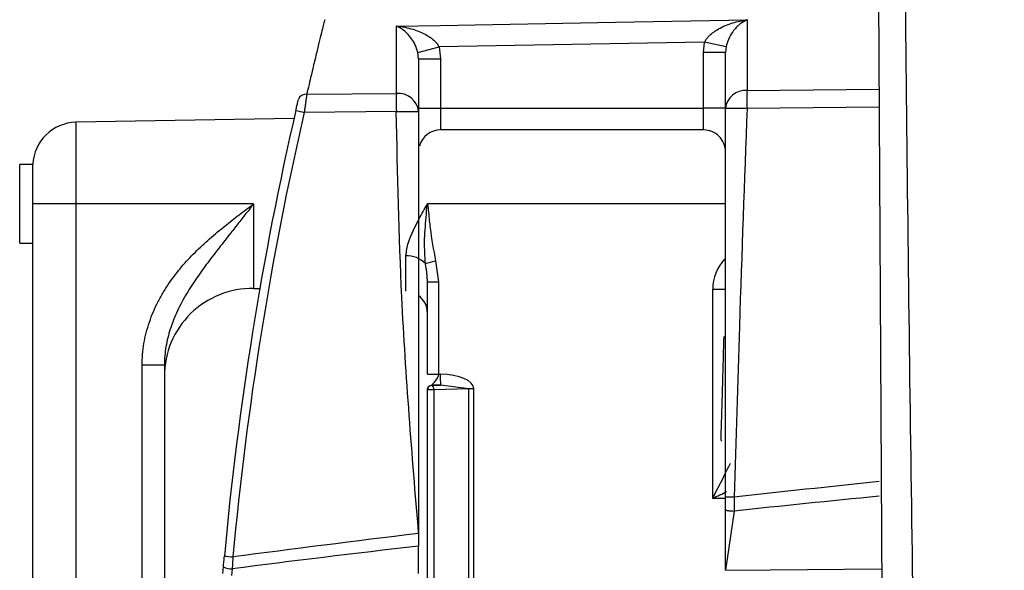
# Model space of a CAD drawing. Header units: millimetres. Extents: x -0.66 to 0.91, y -0.4 to 0.64.
# Tile 173 of 241: x 0.2553 to 0.2778, y 0.0711 to 0.0837. Entities that reach past the tile are written whole.
import ezdxf

# ---------------------------------------------------------------- set-up
doc = ezdxf.new("R2010")
doc.units = ezdxf.units.MM
doc.layers.add('FORMAT', color=7, linetype='Continuous')

msp = doc.modelspace()

# ---------------------------------------------------------------- linework, layer by layer
at = {"layer": 'FORMAT', "color": 7, "linetype": 'Continuous', "lineweight": 25}
for p, q in [((0.275083, 0.051341), (0.274808, 0.099924)), ((0.271894, 0.083672), (0.271894, 0.082065)), ((0.263894, 0.081994), (0.263894, 0.08353)), ((0.270927, 0.083164), (0.264869, 0.083056)), ((0.270903, 0.082933), (0.270927, 0.083164)), ((0.271415, 0.083058), (0.270927, 0.083164)), ((0.264386, 0.082933), (0.264869, 0.083056)), ((0.264402, 0.082787), (0.264386, 0.082933)), ((0.264869, 0.083056), (0.264902, 0.082787)), ((0.270902, 0.081663), (0.270903, 0.082933)), ((0.271403, 0.082933), (0.270903, 0.082933)), ((0.271402, 0.081655), (0.271403, 0.082933)), ((0.271415, 0.083058), (0.271403, 0.082933)), ((0.264402, 0.082787), (0.264402, 0.081582)), ((0.264402, 0.082787), (0.264902, 0.082787)), ((0.264902, 0.082787), (0.264902, 0.081663)), ((0.261851, 0.081976), (0.263894, 0.081994)), ((0.271894, 0.082065), (0.274909, 0.082091)), ((0.263894, 0.081582), (0.261793, 0.081563)), ((0.264402, 0.081663), (0.264902, 0.081663)), ((0.264902, 0.081663), (0.264902, 0.081163)), ((0.264902, 0.081663), (0.270902, 0.081663)), ((0.270902, 0.081163), (0.270902, 0.081663)), ((0.271402, 0.081663), (0.270902, 0.081663)), ((0.271894, 0.081655), (0.271402, 0.081655)), ((0.274911, 0.081682), (0.271894, 0.081655)), ((0.26156, 0.081424), (0.256585, 0.081337)), ((0.256585, 0.081337), (0.256585, 0.079477)), ((0.270902, 0.081163), (0.264902, 0.081163)), ((0.255603, 0.080377), (0.255302, 0.080377)), ((0.255302, 0.078577), (0.255302, 0.080377)), ((0.255603, 0.079477), (0.255603, 0.080377)), ((0.256585, 0.079477), (0.255603, 0.079477)), ((0.256585, 0.079477), (0.256585, 0.064817)), ((0.260638, 0.079477), (0.256585, 0.079477)), ((0.260638, 0.079477), (0.260638, 0.077546)), ((0.264598, 0.07947), (0.264598, 0.079477)), ((0.264598, 0.079477), (0.264607, 0.079477)), ((0.264598, 0.07947), (0.264607, 0.079471)), ((0.264607, 0.079477), (0.264607, 0.079471)), ((0.271402, 0.079477), (0.264607, 0.079477)), ((0.255602, 0.064825), (0.255602, 0.079212)), ((0.255302, 0.078577), (0.255602, 0.078577)), ((0.264111, 0.077485), (0.264111, 0.078289)), ((0.264787, 0.078179), (0.264857, 0.077699)), ((0.260638, 0.077546), (0.26078, 0.077544)), ((0.264602, 0.077699), (0.264857, 0.077699)), ((0.264602, 0.07559), (0.264602, 0.077699)), ((0.264857, 0.077699), (0.264857, 0.07559)), ((0.271111, 0.072759), (0.271111, 0.077533)), ((0.271111, 0.077533), (0.271408, 0.077533)), ((0.258095, 0.06479), (0.258095, 0.075799)), ((0.258603, 0.075799), (0.258095, 0.075799)), ((0.258603, 0.075799), (0.258603, 0.069179)), ((0.264857, 0.07559), (0.264897, 0.07559)), ((0.264702, 0.075335), (0.264902, 0.07534)), ((0.264702, 0.07534), (0.264702, 0.075335)), ((0.264902, 0.07534), (0.264702, 0.07534)), ((0.265549, 0.075257), (0.264748, 0.075235)), ((0.265549, 0.075257), (0.264902, 0.07534)), ((0.265549, 0.069436), (0.265549, 0.075257)), ((0.265658, 0.075257), (0.265549, 0.075257)), ((0.265658, 0.075257), (0.265658, 0.069435)), ((0.264602, 0.075235), (0.264602, 0.07524)), ((0.264748, 0.075235), (0.264602, 0.075235)), ((0.264602, 0.069446), (0.264602, 0.075235)), ((0.264748, 0.075235), (0.264748, 0.069446)), ((0.271402, 0.072502), (0.271402, 0.07279)), ((0.271599, 0.07279), (0.271602, 0.072471)), ((0.271402, 0.072755), (0.271111, 0.072759)), ((0.271402, 0.071119), (0.271402, 0.072502)), ((0.271602, 0.072471), (0.271402, 0.071119)), ((0.264402, 0.07196), (0.264402, 0.071673)), ((0.264402, 0.071048), (0.264402, 0.071673)), ((0.259936, 0.071045), (0.259949, 0.071199)), ((0.260149, 0.071155), (0.260135, 0.071002))]:
    msp.add_line(p, q, dxfattribs=at)
at = {"layer": 'FORMAT', "color": 7, "linetype": 'Continuous', "lineweight": 25, "flags": 128}
for points in [[(0.263894, 0.08353), (0.264894, 0.083547), (0.268893, 0.083619), (0.271894, 0.083672)], [(0.271402, 0.071119), (0.272418, 0.071129), (0.274971, 0.071154)]]:
    msp.add_lwpolyline(points, dxfattribs=at)
at = {"layer": 'FORMAT', "color": 7, "linetype": 'Continuous', "lineweight": 25}
for centre, radius, start, end in [((0.282159, 0.081788), 0.0182662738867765, 179.353868, 180.646006), ((0.263941, 0.081532), 0.0004641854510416, 6.16416, 95.839108), ((0.27186, 0.081606), 0.0004598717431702, 85.758575, 173.893624), ((0.290302, 0.08186), 0.0184097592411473, 179.362388, 180.637485), ((0.261826, 0.081802), 0.0001754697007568, 82.00561, 161.957911), ((0.335902, 0.064477), 0.0762499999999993, 167.016824, 174.758371), ((0.335899, 0.064477), 0.07605, 167.016824, 174.758371), ((0.264545, 0.093715), 0.012460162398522, 256.336267, 257.240307), ((0.256602, 0.080337), 0.001, 90.999937, 177.719372), ((0.264902, 0.080663), 0.0005, 89.999937, 165.08314), ((0.270902, 0.080663), 0.0005, 359.999937, 89.999937), ((0.264142, 0.07771), 0.0005800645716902, 44.49111, 93.075436), ((0.257947, 0.10295), 0.0256975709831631, 284.904139, 285.438206), ((0.260603, 0.075546), 0.002, 88.999937, 179.999937), ((0.264102, 0.076986), 0.0005, 359.999937, 53.130039), ((0.268928, 0.075536), 0.0040312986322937, 179.226444, 182.775868), ((0.264702, 0.075235), 9.99315472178e-05, 89.960676, 179.960622), ((0.264651, 0.075252), 9.78560937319e-05, 350.356223, 58.538025), ((0.262916, 0.101926), 0.0306252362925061, 264.481569, 264.849241), ((0.260135, 0.071565), 0.0004106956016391, 243.192908, 271.953859)]:
    msp.add_arc(centre, radius, start, end, dxfattribs=at)
for centre, major_axis, ratio, start_param, end_param in [((0.272111, 0.077533), (-0.0003847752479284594, 0.0009237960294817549), 0.999149, 0.4280598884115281, 1.175830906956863), ((0.26486, 0.07524), (0.0007982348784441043, 2.113452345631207e-05), 0.438314, 6.27158029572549, 7.79572802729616), ((0.271102, 0.072759), (0.0004999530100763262, 0.0009832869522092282), 0.007052, 4.715974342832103, 5.666689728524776), ((3.213386, 0.064584), (2.979078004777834, -3.299893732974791e-06), 0.017455, 2.97631188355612, 2.983201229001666), ((0.271102, 0.072759), (0.0009914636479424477, 0.0004833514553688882), 0.003467, 4.719500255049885, 5.052870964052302), ((3.213421, 0.064584), (2.979078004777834, -3.299893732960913e-06), 0.016784, 2.976379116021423, 2.98326809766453), ((3.213386, 0.064584), (2.979078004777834, -3.299893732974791e-06), 0.017455, 2.999331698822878, 3.009737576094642), ((3.213421, 0.064584), (2.979078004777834, -3.299893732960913e-06), 0.016784, 2.999414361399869, 3.009873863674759)]:
    msp.add_ellipse(centre, major_axis=major_axis, ratio=ratio, start_param=start_param, end_param=end_param, dxfattribs=at)
for points, knots in [([(0.277762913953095, -0.0007072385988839), (0.2777177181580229, 0.000340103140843), (0.2773431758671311, 0.0090195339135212), (0.2767304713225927, 0.0253356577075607), (0.2760766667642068, 0.0482474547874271), (0.2756363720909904, 0.0711675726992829), (0.2754581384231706, 0.0884573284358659), (0.2754212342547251, 0.0981058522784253), (0.27541356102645, 0.100112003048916)], [0, 0, 0, 0, 0.0311834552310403, 0.2584205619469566, 0.4856768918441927, 0.7129909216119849, 0.9403241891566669, 0.9999999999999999, 0.9999999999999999, 0.9999999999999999, 0.9999999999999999]), ([(0.2622593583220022, 0.083671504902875), (0.2622598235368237, 0.0836733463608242), (0.262262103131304, 0.0836823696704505), (0.2622496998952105, 0.0836332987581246), (0.2622212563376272, 0.0835202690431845), (0.2621751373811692, 0.0833354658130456), (0.26211463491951, 0.0830901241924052), (0.262040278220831, 0.0827836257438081), (0.2619529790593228, 0.0824178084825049), (0.2618849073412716, 0.0821233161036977), (0.2618507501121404, 0.08197554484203)], [0, 0, 0, 0, 0.0348852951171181, 0.1709410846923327, 0.3100528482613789, 0.4502158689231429, 0.5852456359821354, 0.7212150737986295, 0.8601104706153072, 1, 1, 1, 1]), ([(0.2709271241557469, 0.0831636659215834), (0.2709391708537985, 0.0831865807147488), (0.2709637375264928, 0.0832333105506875), (0.2710041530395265, 0.0832812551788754), (0.2710591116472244, 0.083338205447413), (0.2711328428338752, 0.0833993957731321), (0.2712549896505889, 0.0834777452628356), (0.2714015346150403, 0.0835487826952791), (0.2715655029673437, 0.0836068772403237), (0.2717283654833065, 0.0836478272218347), (0.2718366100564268, 0.0836654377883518), (0.2718918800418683, 0.0836718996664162), (0.2718937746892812, 0.0836721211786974)], [0, 0, 0, 0, 0.0640012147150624, 0.1305168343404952, 0.1561227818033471, 0.2642913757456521, 0.3748216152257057, 0.53443097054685, 0.6963147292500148, 0.845003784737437, 0.9946867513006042, 1, 1, 1, 1]), ([(0.2718937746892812, 0.0836721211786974), (0.2718928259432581, 0.0836717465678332), (0.2718387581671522, 0.0836503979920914), (0.2717268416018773, 0.0835850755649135), (0.2715835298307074, 0.0834339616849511), (0.2714707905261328, 0.0832549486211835), (0.2714313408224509, 0.083116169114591), (0.2714148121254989, 0.0830580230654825)], [0, 0, 0, 0, 0.0052607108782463, 0.2998009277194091, 0.619672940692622, 0.840649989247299, 1, 1, 1, 1]), ([(0.2643856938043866, 0.0829329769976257), (0.2643673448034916, 0.0829907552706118), (0.2643283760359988, 0.0831134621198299), (0.2642230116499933, 0.0832803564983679), (0.2640781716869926, 0.083436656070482), (0.2639584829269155, 0.0835061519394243), (0.263894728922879, 0.0835293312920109), (0.2638937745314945, 0.0835296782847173)], [0, 0, 0, 0, 0.1607608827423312, 0.3414165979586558, 0.6458577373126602, 0.9946985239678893, 1, 1, 1, 1]), ([(0.2638937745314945, 0.0835296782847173), (0.2638956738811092, 0.0835295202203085), (0.2639599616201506, 0.0835241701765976), (0.2640873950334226, 0.0835067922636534), (0.2642657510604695, 0.083463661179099), (0.2644336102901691, 0.0834040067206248), (0.2645669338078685, 0.0833390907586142), (0.264673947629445, 0.0832706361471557), (0.2647361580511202, 0.0832209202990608), (0.2647870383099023, 0.0831716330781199), (0.2648291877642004, 0.0831251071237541), (0.2648555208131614, 0.0830792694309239), (0.2648688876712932, 0.0830560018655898)], [0, 0, 0, 0, 0.0053525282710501, 0.1811682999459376, 0.3586235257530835, 0.5103503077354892, 0.6640068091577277, 0.7526712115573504, 0.8424851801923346, 0.8684224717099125, 0.9332102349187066, 1, 1, 1, 1]), ([(0.2616017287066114, 0.0816074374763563), (0.2616056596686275, 0.0816244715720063), (0.2616136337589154, 0.0816590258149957), (0.2616252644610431, 0.0817092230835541), (0.2616363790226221, 0.0817570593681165), (0.2616457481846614, 0.0817972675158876), (0.2616535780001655, 0.0818307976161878), (0.2616575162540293, 0.0818476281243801), (0.2616595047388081, 0.0818561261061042)], [0, 0, 0, 0, 0.1762497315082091, 0.3575285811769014, 0.5336987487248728, 0.7151115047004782, 0.8561554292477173, 1, 1, 1, 1]), ([(0.2618507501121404, 0.08197554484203), (0.2618497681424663, 0.0819688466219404), (0.2618467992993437, 0.0819485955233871), (0.2618422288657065, 0.0819169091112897), (0.2618369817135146, 0.0818801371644), (0.2618324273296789, 0.0818479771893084), (0.2618272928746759, 0.0818114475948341), (0.2618218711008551, 0.0817725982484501), (0.2618162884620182, 0.0817323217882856), (0.2618106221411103, 0.0816911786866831), (0.2618048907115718, 0.0816493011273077), (0.261799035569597, 0.0816062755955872), (0.2617951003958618, 0.0815771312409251), (0.2617931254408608, 0.0815625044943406)], [0, 0, 0, 0, 0.0707742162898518, 0.2139755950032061, 0.2865078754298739, 0.3742470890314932, 0.4626283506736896, 0.5530309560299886, 0.6441293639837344, 0.7314813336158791, 0.8194554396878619, 0.9093896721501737, 1, 1, 1, 1]), ([(0.2644024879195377, 0.0719603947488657), (0.264254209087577, 0.0737553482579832), (0.263989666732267, 0.0769577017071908), (0.2639230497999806, 0.0801700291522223), (0.2638937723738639, 0.0815818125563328)], [0, 0, 0, 0, 0.5605107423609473, 1, 1, 1, 1]), ([(0.2638937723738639, 0.0815818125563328), (0.2639405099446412, 0.0815818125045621), (0.2640376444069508, 0.0815818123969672), (0.2641760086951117, 0.0815818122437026), (0.2642986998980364, 0.0815818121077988), (0.2643858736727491, 0.0815818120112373), (0.2643971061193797, 0.0815818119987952), (0.2644024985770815, 0.0815818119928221)], [0, 0, 0, 0, 0.1765887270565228, 0.3670034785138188, 0.563634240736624, 0.7905101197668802, 1, 1, 1, 1]), ([(0.2644024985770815, 0.0815818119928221), (0.2644024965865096, 0.0797847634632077), (0.2644024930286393, 0.0765727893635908), (0.2644024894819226, 0.0733708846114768), (0.2644024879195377, 0.0719603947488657)], [0, 0, 0, 0, 0.5594841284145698, 1, 1, 1, 1]), ([(0.2714024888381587, 0.0727897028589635), (0.2714024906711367, 0.0744444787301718), (0.2714024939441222, 0.0773992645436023), (0.2714024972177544, 0.0803546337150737), (0.2714024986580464, 0.0816549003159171)], [0, 0, 0, 0, 0.5600324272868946, 1, 1, 1, 1]), ([(0.271893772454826, 0.0816548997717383), (0.2718339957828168, 0.0800001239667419), (0.271727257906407, 0.0770453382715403), (0.271638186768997, 0.0740899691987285), (0.2715989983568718, 0.0727897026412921)], [0, 0, 0, 0, 0.5600324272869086, 1, 1, 1, 1]), ([(0.2556024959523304, 0.0792122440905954), (0.2556025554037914, 0.0792396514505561), (0.2556026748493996, 0.0792947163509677), (0.2556030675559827, 0.0793673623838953), (0.2556032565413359, 0.079428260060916), (0.2556032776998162, 0.0794606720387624), (0.2556032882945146, 0.0794769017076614)], [0, 0, 0, 0, 0.3175494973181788, 0.6379976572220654, 0.8187343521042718, 1, 1, 1, 1]), ([(0.2580946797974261, 0.0757990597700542), (0.2580967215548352, 0.0758810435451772), (0.2581008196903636, 0.0760455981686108), (0.258133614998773, 0.0762926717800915), (0.2581857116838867, 0.0765391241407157), (0.2582582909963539, 0.0767819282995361), (0.2583492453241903, 0.0770185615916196), (0.2584576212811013, 0.0772487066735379), (0.2585827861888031, 0.0774725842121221), (0.258757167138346, 0.0777412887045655), (0.2589926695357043, 0.0780453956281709), (0.2592995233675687, 0.0783753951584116), (0.2596330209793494, 0.0786848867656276), (0.2599719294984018, 0.0789663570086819), (0.2603063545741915, 0.0792261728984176), (0.2605250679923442, 0.079391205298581), (0.2606356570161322, 0.0794748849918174), (0.260638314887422, 0.0794768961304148)], [0, 0, 0, 0, 0.0528452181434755, 0.1060688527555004, 0.1604179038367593, 0.2151250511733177, 0.2692806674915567, 0.3237307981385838, 0.3790094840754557, 0.4345339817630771, 0.5301498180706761, 0.6265879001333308, 0.7247897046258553, 0.8233227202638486, 0.9105747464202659, 0.9978507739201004, 1, 1, 1, 1]), ([(0.260638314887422, 0.0794768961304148), (0.2606364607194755, 0.079474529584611), (0.2606179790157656, 0.0794509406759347), (0.2605672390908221, 0.0793862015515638), (0.2604568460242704, 0.0792454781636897), (0.2603015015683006, 0.0790478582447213), (0.2600895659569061, 0.0787787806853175), (0.259851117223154, 0.0784755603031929), (0.2595895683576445, 0.0781359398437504), (0.2593795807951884, 0.0778471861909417), (0.2592204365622, 0.077609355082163), (0.2591060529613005, 0.0774254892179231), (0.2589983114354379, 0.0772353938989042), (0.2588988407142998, 0.0770379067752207), (0.2588101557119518, 0.0768336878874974), (0.2587365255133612, 0.0766287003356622), (0.2586785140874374, 0.0764241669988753), (0.2586365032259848, 0.0762202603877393), (0.2586087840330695, 0.0760114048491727), (0.2586052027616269, 0.0758700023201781), (0.2586034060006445, 0.0757990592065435)], [0, 0, 0, 0, 0.0020866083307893, 0.0207985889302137, 0.0570924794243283, 0.1262736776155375, 0.1955433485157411, 0.2959009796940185, 0.3963627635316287, 0.4970254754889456, 0.5474523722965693, 0.5979303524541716, 0.6494205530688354, 0.7010292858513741, 0.7531038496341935, 0.8053912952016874, 0.8533523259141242, 0.9015558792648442, 0.9506095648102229, 1, 1, 1, 1]), ([(0.2641112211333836, 0.0782894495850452), (0.2641254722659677, 0.0783900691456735), (0.2641643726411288, 0.078664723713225), (0.2643768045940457, 0.0790675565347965), (0.2645367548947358, 0.0793592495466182), (0.2645983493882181, 0.0794694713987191), (0.2645984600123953, 0.0794696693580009)], [0, 0, 0, 0, 0.264787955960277, 0.7227741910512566, 0.9995021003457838, 1, 1, 1, 1]), ([(0.2645561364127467, 0.0781167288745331), (0.2645465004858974, 0.0782806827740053), (0.264526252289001, 0.0786252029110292), (0.2645655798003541, 0.0790813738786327), (0.264589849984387, 0.0793679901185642), (0.2645984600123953, 0.0794696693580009)], [0, 0, 0, 0, 0.3694350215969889, 0.7763023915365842, 1, 1, 1, 1]), ([(0.2646071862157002, 0.0794705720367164), (0.2646201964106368, 0.0793462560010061), (0.2646392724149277, 0.0791639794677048), (0.2646862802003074, 0.0787317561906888), (0.2647420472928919, 0.0784269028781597), (0.2647873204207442, 0.0781794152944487)], [0, 0, 0, 0, 0.2875488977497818, 0.4216142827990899, 1, 1, 1, 1]), ([(0.2646024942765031, 0.0776993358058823), (0.2646018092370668, 0.0777341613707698), (0.2646004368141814, 0.0778039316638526), (0.2645903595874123, 0.0779084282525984), (0.2645759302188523, 0.0780128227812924), (0.2645627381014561, 0.0780820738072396), (0.2645561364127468, 0.0781167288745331)], [0, 0, 0, 0, 0.2482953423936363, 0.4974402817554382, 0.7485056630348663, 0.9999999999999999, 0.9999999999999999, 0.9999999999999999, 0.9999999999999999]), ([(0.2713629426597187, 0.0764506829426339), (0.2713619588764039, 0.0764250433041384), (0.271355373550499, 0.076253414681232), (0.2713466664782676, 0.0758888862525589), (0.2713330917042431, 0.0754072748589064), (0.2713208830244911, 0.074964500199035), (0.2713078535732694, 0.0745764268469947), (0.2713001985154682, 0.074270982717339), (0.2712905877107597, 0.0740900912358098), (0.271308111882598, 0.0740725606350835), (0.2713139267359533, 0.0740667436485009)], [0, 0, 0, 0, 0.0285331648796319, 0.1909975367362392, 0.3428883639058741, 0.4847534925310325, 0.625204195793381, 0.7721049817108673, 0.9243801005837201, 1, 1, 1, 1]), ([(0.2647024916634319, 0.0753403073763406), (0.264703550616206, 0.0753422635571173), (0.2647057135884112, 0.0753462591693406), (0.2647213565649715, 0.0753657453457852), (0.2647455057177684, 0.075394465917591), (0.2647889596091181, 0.0754395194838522), (0.2648299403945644, 0.0754929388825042), (0.264853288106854, 0.0755515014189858), (0.2648557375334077, 0.0755780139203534), (0.2648568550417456, 0.0755901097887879)], [0, 0, 0, 0, 0.123984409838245, 0.2532453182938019, 0.3913406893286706, 0.541200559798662, 0.8092007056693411, 0.9129511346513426, 1, 1, 1, 1]), ([(0.2715989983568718, 0.0727897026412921), (0.2715741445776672, 0.0727897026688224), (0.2715359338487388, 0.072789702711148), (0.2714902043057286, 0.072789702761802), (0.2714588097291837, 0.0727897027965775), (0.2714335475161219, 0.0727897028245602), (0.2714091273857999, 0.0727897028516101), (0.2714051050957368, 0.0727897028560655), (0.2714024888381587, 0.0727897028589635)], [0, 0, 0, 0, 0.2396965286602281, 0.3685145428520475, 0.5000000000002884, 0.6314854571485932, 0.7603034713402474, 1, 1, 1, 1]), ([(0.2714024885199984, 0.0725024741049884), (0.271405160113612, 0.0724985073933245), (0.2714092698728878, 0.0724924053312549), (0.2714342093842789, 0.0724850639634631), (0.2714600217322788, 0.0724800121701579), (0.2714920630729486, 0.0724759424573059), (0.2715386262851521, 0.0724720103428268), (0.2715773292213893, 0.0724713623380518), (0.2716024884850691, 0.0724709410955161)], [0, 0, 0, 0, 0.2394568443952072, 0.3683606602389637, 0.500000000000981, 0.6316393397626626, 0.7605431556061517, 1, 1, 1, 1]), ([(0.259949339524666, 0.0711985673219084), (0.259952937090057, 0.0712390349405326), (0.2599601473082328, 0.0713201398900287), (0.2599676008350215, 0.0714017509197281), (0.2599713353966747, 0.0714426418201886)], [0, 0, 0, 0, 0.4989537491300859, 1, 1, 1, 1]), ([(0.2601670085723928, 0.0714243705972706), (0.2601638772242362, 0.0713793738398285), (0.2601576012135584, 0.0712891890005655), (0.2601515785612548, 0.0711995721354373), (0.2601485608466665, 0.0711546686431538)], [0, 0, 0, 0, 0.4989392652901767, 1, 1, 1, 1])]:
    msp.add_open_spline(points, degree=3, knots=knots, dxfattribs=at)
for points in [[(0.2646024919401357, 0.0755901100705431), (0.2646063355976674, 0.0755901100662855), (0.264614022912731, 0.0755901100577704), (0.2646730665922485, 0.0755901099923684), (0.2647572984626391, 0.0755901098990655), (0.2648236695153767, 0.0755901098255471), (0.2648568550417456, 0.0755901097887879)], [(0.2646024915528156, 0.0752404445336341), (0.2646039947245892, 0.0752535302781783), (0.2646070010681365, 0.0752797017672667), (0.2646301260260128, 0.0753127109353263), (0.2646631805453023, 0.0753358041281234), (0.2646893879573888, 0.0753388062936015), (0.2647024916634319, 0.0753403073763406)]]:
    msp.add_open_spline(points, degree=3, dxfattribs=at)

doc.saveas('drawing.dxf')
